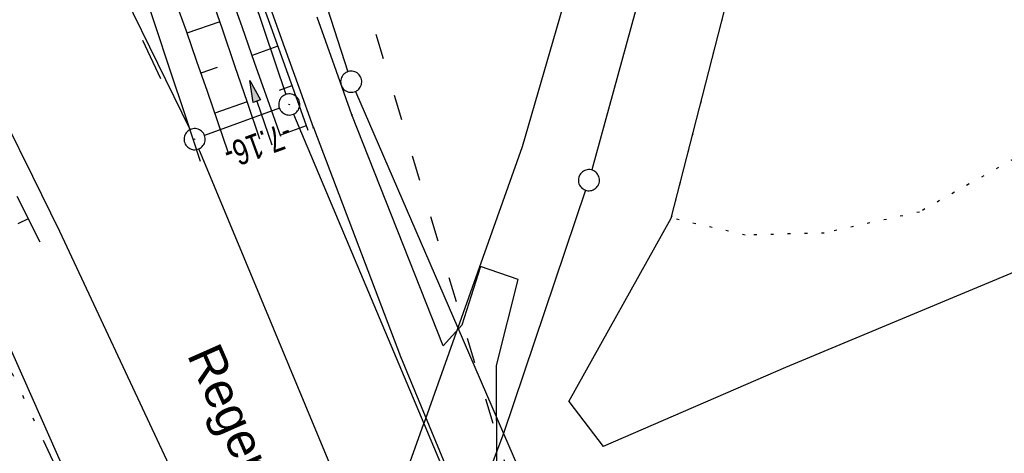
# Model space of a CAD drawing. Extents: x 507875 to 508634, y 446340 to 447363.
# Tile 20 of 71: x 508230 to 508300, y 446427 to 446457. Entities that reach past the tile are written whole.
import ezdxf

# ---------------------------------------------------------------- set-up
doc = ezdxf.new("R2010")
doc.units = 0
doc.header["$LTSCALE"] = 10
doc.header["$MEASUREMENT"] = 0
for name, pattern in [('ACAD_ISO03W100', [30, 12, -18]), ('ACAD_ISO14W100', [25.5, 12, -3, 0.5, -3, 0.5, -3, 0.5, -3]), ('AUSGEZOGEN', [0]), ('LT00', [0]), ('LT02', [0.4, 0.2, -0.2]), ('PUNKTX2_STR', [0.6, 0.1, -0.5])]:
    doc.linetypes.add(name, pattern=pattern)
doc.layers.get('0').update_dxf_attribs({"linetype": 'LT00'})
for name, color, linetype in [('--EK_FBR', 250, 'LT00'), ('--EL_DFK_AB_L', 21, 'LT00'), ('--EL_DFK_AB_P', 7, 'LT00'), ('--WASSER_GRENZE', 180, 'PUNKTX2_STR'), ('ABSTAND', 8, 'LT00'), ('DFK_AB_L', 21, 'LT00'), ('DFK_AB_P', 7, 'LT00'), ('DFK_GZPKT', 250, 'LT00'), ('DFK_KATASTER', 250, 'LT00'), ('DFK_TOPO-ANL', 252, 'LT00'), ('ORTSRICHTUNG', 7, 'Continuous'), ('PFEIL', 140, 'AUSGEZOGEN'), ('TELEKOM', 210, 'ACAD_ISO14W100'), ('V127_AFBR_BAB', 250, 'LT00'), ('V127_BOESCH', 250, 'LT00'), ('V127_BOSCHUNG', 250, 'LT00'), ('V127_GEHWEG', 250, 'LT00'), ('V127_GRABEN', 250, 'LT00'), ('V127_LG_MARK', 250, 'LT02'), ('WASSERLTG', 130, 'ACAD_ISO03W100')]:
    doc.layers.add(name, color=color, linetype=linetype)
doc.styles.add('Beschrift', font='ARIAL.TTF')
doc.styles.get("Standard").update_dxf_attribs({"font": 'ARIAL.TTF'})

# ---------------------------------------------------------------- blocks, each defined once
blk = doc.blocks.new('SYMB7010')
at = {"color": 0, "linetype": 'ByBlock'}
for points in [[(-0.031408, 0.499213), (-0.093728, 0.49134), (-0.15457, 0.475719), (-0.212975, 0.452595), (-0.268021, 0.422333), (-0.31884, 0.385411), (-0.36463, 0.342411), (-0.40467, 0.29401), (-0.438329, 0.240973), (-0.465074, 0.184136), (-0.484486, 0.124395), (-0.496256, 0.062692), (-0.5002, 0)], [(0.5002, 0), (0.496256, 0.062692), (0.484485, 0.124395), (0.465074, 0.184136), (0.438329, 0.240973), (0.40467, 0.29401), (0.36463, 0.342411), (0.31884, 0.385411), (0.268021, 0.422333), (0.212975, 0.452595), (0.15457, 0.475719), (0.093728, 0.49134), (0.031408, 0.499213), (-0.031408, 0.499213)], [(-0.5002, 0), (-0.496256, -0.062692), (-0.484486, -0.124395), (-0.465075, -0.184136), (-0.438329, -0.240973), (-0.404671, -0.29401), (-0.36463, -0.342411), (-0.31884, -0.385411), (-0.268021, -0.422333), (-0.212975, -0.452595), (-0.154571, -0.475719), (-0.093728, -0.49134), (-0.031408, -0.499213), (0.031408, -0.499213)], [(0.031408, -0.499213), (0.093728, -0.491341), (0.15457, -0.475719), (0.212975, -0.452595), (0.268021, -0.422333), (0.31884, -0.385411), (0.36463, -0.342411), (0.404671, -0.294011), (0.438329, -0.240974), (0.465075, -0.184136), (0.484486, -0.124395), (0.496256, -0.062692), (0.500201, 0)]]:
    blk.add_lwpolyline(points, dxfattribs=at)
blk = doc.blocks.new('SYMB0011')
at = {"color": 0, "linetype": 'ByBlock'}
for p, q in [((0.5, 0), (-0.5, 0)), ((0, 0.5), (0, -0.5))]:
    blk.add_line(p, q, dxfattribs=at)
blk = doc.blocks.new('Pfreil3')
at = {"layer": 'PFEIL'}
blk.add_hatch(color=256, dxfattribs=at).paths.add_polyline_path([(-1.549, 0.273), (-1.549, -0.273), (0, 0)])
for p, q in [((-1.549, 0), (-4.831, 0)), ((-1.549, -0.273), (-1.549, 0.273)), ((-1.549, 0.273), (0, 0)), ((0, 0), (-1.549, -0.273))]:
    blk.add_line(p, q, dxfattribs=at)
blk = doc.blocks.new('SYMB0003')
at = {"color": 0, "linetype": 'ByBlock'}
for p, q in [((-0.015712, 0), (0.010166, 0.012015)), ((0, -0.021257), (-0.015712, 0)), ((0.010166, 0.012015), (0, -0.021257))]:
    blk.add_line(p, q, dxfattribs=at)
for points in [[(-0.031395, 0.499013), (-0.093691, 0.491144), (-0.154509, 0.475528), (-0.21289, 0.452414), (-0.267913, 0.422164), (-0.318712, 0.385257), (-0.364484, 0.342274), (-0.404509, 0.293893), (-0.438154, 0.240877), (-0.464888, 0.184062), (-0.484292, 0.124345), (-0.496058, 0.062667), (-0.5, 0)], [(0.5, 0), (0.496057, 0.062667), (0.484292, 0.124345), (0.464888, 0.184062), (0.438153, 0.240877), (0.404509, 0.293893), (0.364484, 0.342274), (0.318712, 0.385257), (0.267913, 0.422164), (0.21289, 0.452414), (0.154509, 0.475528), (0.093691, 0.491144), (0.031395, 0.499013), (-0.031395, 0.499013)], [(-0.5, 0), (-0.496058, -0.062667), (-0.484292, -0.124345), (-0.464888, -0.184062), (-0.438154, -0.240877), (-0.404509, -0.293893), (-0.364485, -0.342274), (-0.318712, -0.385257), (-0.267914, -0.422164), (-0.21289, -0.452414), (-0.154509, -0.475529), (-0.093691, -0.491144), (-0.031395, -0.499014), (0.031395, -0.499014)], [(0.031395, -0.499014), (0.093691, -0.491144), (0.154509, -0.475529), (0.21289, -0.452414), (0.267914, -0.422164), (0.318712, -0.385257), (0.364485, -0.342274), (0.404509, -0.293893), (0.438154, -0.240877), (0.464889, -0.184062), (0.484292, -0.124345), (0.496058, -0.062667), (0.5, 0)]]:
    blk.add_lwpolyline(points, dxfattribs=at)

msp = doc.modelspace()

# ---------------------------------------------------------------- linework, layer by layer
at = {"layer": '--EK_FBR', "color": 2}
for points in [[(508232.695, 446442.242), (508230.783, 446446.127), (508228.87, 446450.012), (508226.955, 446453.896), (508225.037, 446457.779), (508223.116, 446461.66), (508221.706, 446464.5), (508220.292, 446467.338), (508218.873, 446470.174), (508217.446, 446473.005), (508216.01, 446475.832), (508214.565, 446478.654), (508213.107, 446481.47), (508211.435, 446484.66), (508209.748, 446487.842), (508208.047, 446491.017), (508206.332, 446494.185), (508204.607, 446497.346), (508202.872, 446500.503), (508200.417, 446504.937), (508197.945, 446509.361)], [(508242.688, 446447.199), (508241.61, 446450.431), (508240.534, 446453.663), (508239.465, 446456.896), (508238.403, 446460.131)]]:
    msp.add_lwpolyline(points, dxfattribs=at)
at = {"layer": '--EL_DFK_AB_L'}
for p, q in [((508241.941, 446449.452), (508224.65, 446484.805)), ((508240.789, 446475.647), (508248.752, 446451.948)), ((508248.286, 446450.981), (508242.975, 446449.036))]:
    msp.add_line(p, q, dxfattribs=at)
at = {"layer": '--WASSER_GRENZE', "ltscale": 0.2}
for p, q in [((508276.121, 446443.18), (508281.97, 446465.999)), ((508300.401, 446447.37), (508293.741, 446443.61)), ((508293.741, 446443.61), (508286.981, 446442.121)), ((508281.361, 446441.979), (508276.121, 446443.18)), ((508286.981, 446442.121), (508281.361, 446441.979))]:
    msp.add_line(p, q, dxfattribs=at)
at = {"layer": 'DFK_AB_L'}
for p, q in [((508241.941, 446449.452), (508224.65, 446484.805)), ((508240.789, 446475.647), (508248.752, 446451.948)), ((508248.286, 446450.981), (508242.975, 446449.036))]:
    msp.add_line(p, q, dxfattribs=at)
at = {"layer": 'DFK_KATASTER'}
for p, q in [((508245.122, 446478.298), (508253.159, 446453.563)), ((508275.982, 446466.627), (508270.47, 446446.594)), ((508276.121, 446443.18), (508281.97, 446465.999)), ((508269.96, 446463.448), (508265.521, 446448.229)), ((508253.689, 446452.163), (508260.961, 446435.4)), ((508249.282, 446450.548), (508258.54, 446428.608)), ((508265.521, 446448.229), (508260.961, 446435.4)), ((508316.961, 446446.249), (508284.22, 446432.578)), ((508270.03, 446445.158), (508264.2, 446427.918)), ((508268.841, 446430.17), (508276.121, 446443.18)), ((508246.561, 446394.909), (508226.115, 446440.833)), ((508260.961, 446435.4), (508258.54, 446428.608)), ((508260.961, 446435.4), (508264.2, 446427.918)), ((508284.22, 446432.578), (508271.27, 446426.977)), ((508268.841, 446430.17), (508271.27, 446426.977)), ((508246.561, 446394.909), (508258.54, 446428.608)), ((508258.54, 446428.608), (508261.671, 446421.2)), ((508264.2, 446427.918), (508261.671, 446421.2)), ((508264.2, 446427.918), (508276.992, 446398.407))]:
    msp.add_line(p, q, dxfattribs=at)
at = {"layer": 'DFK_TOPO-ANL'}
for p, q in [((508259.921, 446434.12), (508253.442, 446450.513)), ((508250.713, 446449.601), (508256.89, 446433.379)), ((508255.971, 446415.949), (508242.559, 446448.086)), ((508246.951, 446411.879), (508232.695, 446442.242)), ((508262.571, 446439.76), (508261.241, 446435.59)), ((508265.251, 446438.829), (508262.571, 446439.76)), ((508263.711, 446432.719), (508265.251, 446438.829)), ((508261.241, 446435.59), (508259.921, 446434.12)), ((508256.89, 446433.379), (508260.791, 446423.929)), ((508263.731, 446424.84), (508263.711, 446432.719))]:
    msp.add_line(p, q, dxfattribs=at)
at = {"layer": 'TELEKOM', "ltscale": 0.05, "flags": 128}
msp.add_lwpolyline([(508474.982, 447165.553), (508473.172, 447165.084), (508474.673, 447159.364), (508464.672, 447154.328), (508456.661, 447151.277), (508453.539, 447150.41), (508444.602, 447148.803), (508441.981, 447148.995), (508439.155, 447149.476), (508437.854, 447150.277), (508435.953, 447153.679), (508433.953, 447160.482), (508432.252, 447163.983), (508431.951, 447165.284), (508432.552, 447176.789), (508431.941, 447177.756), (508416.745, 447181.791), (508378.627, 447181.391), (508374.691, 447166.96), (508370.19, 447168.143), (508366.264, 447168.543), (508362.179, 447169.984), (508358.413, 447171.665), (508347.839, 447167.262), (508337.4, 447169.983), (508328.414, 447171.935), (508322.641, 447172.543), (508316.286, 447172.936), (508310.426, 447172.329), (508294.909, 447170.287), (508285.316, 447168.639), (508276.487, 447167.205), (508271.842, 447166.858), (508264.535, 447167.811), (508253.336, 447170.847), (508250.234, 447179.486), (508234.735, 447192.344), (508230.978, 447195.531), (508227.158, 447198.133), (508210.966, 447203.512), (508203.353, 447206.262), (508189.318, 447199.877), (508186.179, 447190.406), (508183.805, 447181.725), (508180.252, 447166.858), (508182.036, 447154.933), (508172.713, 447111.806), (508163.222, 447073.34), (508154.785, 447034.675), (508153.031, 446995.556), (508154.9, 446955.58), (508158.105, 446912.014), (508138.041, 446875.457), (508116.295, 446837.958), (508103.884, 446802.928), (508083.738, 446761.261), (508071.735, 446745.953), (508067.468, 446734.788), (508063.405, 446727.276), (508059.458, 446719.322), (508062.263, 446713.436), (508069.977, 446704.887), (508081.477, 446692.274), (508095.24, 446677.226), (508103.795, 446669.378), (508122.044, 446644.24), (508132.002, 446636.813), (508105.767, 446613.366), (508119.825, 446594.076), (508150.119, 446555.817), (508154.748, 446559.461), (508167.768, 446536.941), (508183.181, 446511.575), (508186.807, 446510.85), (508218.928, 446451.464), (508225.819, 446439.687), (508234.16, 446421.749), (508247.216, 446396.382), (508258.477, 446371.283), (508263.554, 446356.788), (508266.895, 446346.738)], dxfattribs=at)
at = {"layer": 'V127_AFBR_BAB', "color": 0}
for points in [[(508232.695, 446442.242), (508230.783, 446446.127), (508228.87, 446450.012), (508226.955, 446453.896), (508225.037, 446457.779), (508223.116, 446461.66), (508221.706, 446464.5), (508220.292, 446467.338), (508218.873, 446470.174), (508217.446, 446473.005), (508216.01, 446475.832), (508214.565, 446478.654), (508213.107, 446481.47), (508211.435, 446484.66), (508209.748, 446487.842), (508208.047, 446491.017), (508206.332, 446494.185), (508204.607, 446497.346), (508202.872, 446500.503), (508200.417, 446504.937), (508197.945, 446509.361)], [(508242.688, 446447.199), (508241.61, 446450.431), (508240.534, 446453.663), (508239.465, 446456.896), (508238.403, 446460.131)]]:
    msp.add_lwpolyline(points, dxfattribs=at)
at = {"layer": 'V127_BOESCH'}
for points in [[(508246.816, 446459.179), (508247.681, 446456.74), (508248.552, 446454.302), (508249.426, 446451.865), (508250.303, 446449.428)], [(508240.886, 446458.594), (508241.658, 446456.46), (508242.414, 446454.319), (508243.16, 446452.173), (508243.898, 446450.024), (508244.633, 446447.874)], [(508229.638, 446444.739), (508231.268, 446441.492)]]:
    msp.add_lwpolyline(points, dxfattribs=at)
at = {"layer": 'V127_BOSCHUNG'}
for p, q in [((508244.053, 446457.098), (508241.719, 446456.286)), ((508248.168, 446455.375), (508246.351, 446454.721)), ((508243.869, 446453.857), (508242.715, 446453.456)), ((508249.18, 446452.551), (508248.266, 446452.222)), ((508245.989, 446451.419), (508243.694, 446450.62)), ((508250.195, 446449.728), (508248.358, 446449.067)), ((508230.446, 446443.129), (508229.719, 446442.771))]:
    msp.add_line(p, q, dxfattribs=at)
at = {"layer": 'V127_GEHWEG'}
for points in [[(508250.713, 446449.601), (508249.69, 446452.43), (508248.669, 446455.26), (508247.655, 446458.091)], [(508253.442, 446450.513), (508252.207, 446453.969), (508250.974, 446457.426)]]:
    msp.add_lwpolyline(points, dxfattribs=at)
at = {"layer": 'V127_GRABEN'}
for points in [[(508243.333, 446459.192), (508244.223, 446456.599), (508245.11, 446454.002), (508245.995, 446451.401), (508246.879, 446448.799)], [(508248.394, 446448.964), (508247.473, 446451.556), (508246.554, 446454.149), (508245.639, 446456.743), (508244.732, 446459.341)]]:
    msp.add_lwpolyline(points, dxfattribs=at)
at = {"layer": 'V127_LG_MARK', "ltscale": 1.5, "flags": 128}
msp.add_lwpolyline([(508228.147, 446477.421), (508234.028, 446465.394), (508239.919, 446452.912)], dxfattribs=at)
at = {"layer": 'WASSERLTG', "ltscale": 0.015, "flags": 128}
msp.add_lwpolyline([(508267.371, 446415.693), (508249.408, 446475.235), (508326.824, 446564.212), (508399.734, 446784.78), (508528.466, 447013.636), (508571.099, 447090.248), (508585.58, 447100.539)], dxfattribs=at)

# ---------------------------------------------------------------- block references
at = {"layer": '--EL_DFK_AB_P', "xscale": 1.500000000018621, "yscale": 1.5, "zscale": 1.5, "rotation": 264.7377099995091}
for p in [(508248.991, 446451.24), (508242.27, 446448.777)]:
    msp.add_blockref('SYMB0003', p, dxfattribs=at)
at = {"layer": 'DFK_AB_P', "xscale": 1.500000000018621, "yscale": 1.5, "zscale": 1.5, "rotation": 264.7377099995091}
for p in [(508248.991, 446451.24), (508242.27, 446448.777)]:
    msp.add_blockref('SYMB0003', p, dxfattribs=at)
at = {"layer": 'DFK_GZPKT', "xscale": 1.500000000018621, "yscale": 1.5, "zscale": 1.5, "rotation": 264.7377099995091}
for p in [(508253.39, 446452.85), (508270.27, 446445.869)]:
    msp.add_blockref('SYMB7010', p, dxfattribs=at)
at = {"layer": 'PFEIL', "rotation": 108.833451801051}
msp.add_blockref('Pfreil3', (508246.19, 446452.94), dxfattribs=at)
at = {"layer": 'V127_GEHWEG', "xscale": 0.1, "yscale": 0.1, "zscale": 0.1, "rotation": 247.65211}
for p in [(508253.442, 446450.513), (508250.713, 446449.601)]:
    msp.add_blockref('SYMB0011', p, dxfattribs=at)

# ---------------------------------------------------------------- texts
at = {"layer": 'ABSTAND', "width": 0.75}
msp.add_text(' -7.16-', height=1.8, rotation=-159.89218, dxfattribs=at).set_placement((508249.296, 446450.211))
at = {"layer": 'ORTSRICHTUNG', "insert": (508245.52, 446423.004), "char_height": 2.5, "attachment_point": 8, "rotation": 293.87627, "style": 'Beschrift'}
msp.add_mtext('Regenstauf ►', dxfattribs=at)

doc.saveas('drawing.dxf')
